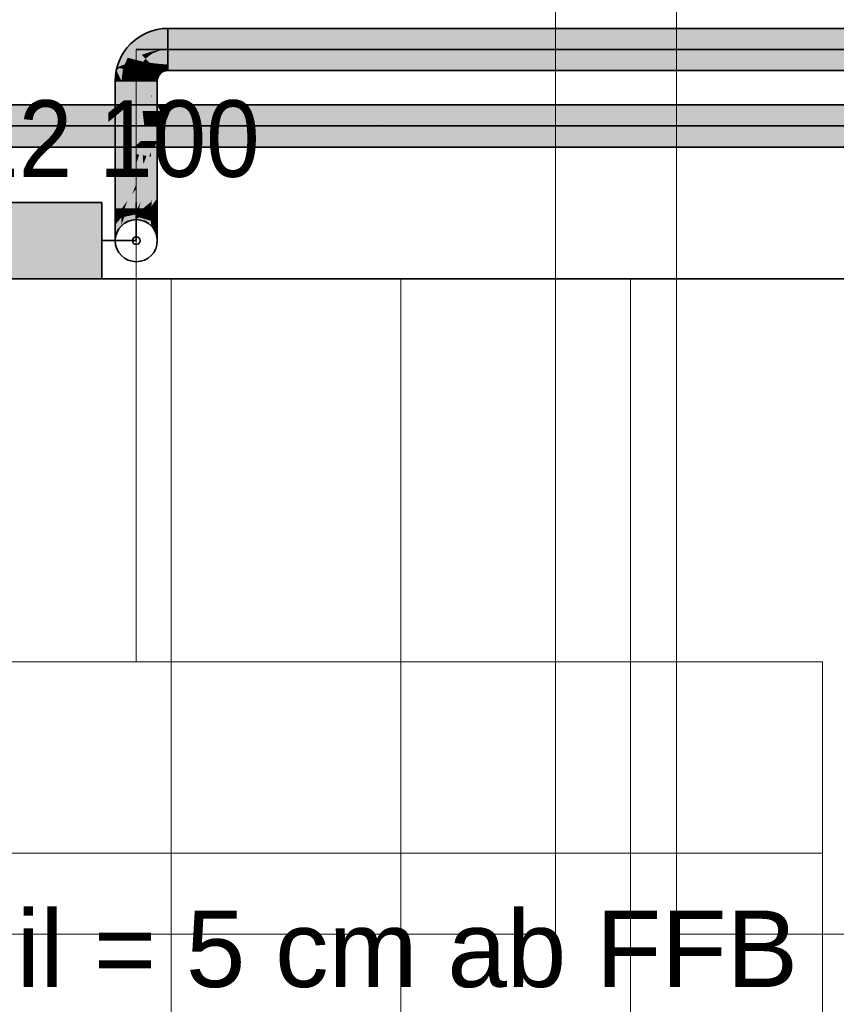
# Model space of a CAD drawing. Extents: x -208 to 552, y -140 to 454.
# Tile 19 of 47: x 105 to 126, y 148 to 174. Entities that reach past the tile are written whole.
import ezdxf
from ezdxf.lldxf.tags import DXFTag

# ---------------------------------------------------------------- set-up
doc = ezdxf.new("R2010")
doc.units = 0
doc.layers.get('0').update_dxf_attribs({"lineweight": 35})
for name, color, linetype, lineweight in [('0-Shading', 7, 'Continuous', 35), ('5_DG-BESTAND', 7, 'Continuous', 25), ('5_DG-SCHRAFF-FILL', 7, 'Continuous', 25), ('H_Heizkoerpertext', 7, 'Continuous', 35)]:
    doc.layers.add(name, color=color, linetype=linetype, lineweight=lineweight)
for name, color, linetype, lineweight, true_color in [('H_Heizkoerper', 1, 'Continuous', 35, 0xff0000), ('H_Heizkoerperflaeche', 7, 'Continuous', 35, 0xc0c0c0), ('H_Ruecklauf', 5, 'Continuous', 35, 0x0000ff), ('H_Ruecklauf_Beschriftung', 5, 'Continuous', 18, 0x0000ff), ('H_Vorlauf', 1, 'Continuous', 35, 0xff0000)]:
    doc.layers.add(name, color=color, linetype=linetype, lineweight=lineweight, true_color=true_color)
doc.styles.get("Standard").update_dxf_attribs({"font": 'arial.ttf'})
tags = doc.linetypes.add('VERDECKT2_S2', pattern=[0.0027, 0.002, -0.0007]).pattern_tags.tags
tags[6:7] = [DXFTag(74, 4), DXFTag(75, 0), DXFTag(340, '0'), DXFTag(46, 1.0), DXFTag(50, 0.0), DXFTag(44, 0.0), DXFTag(45, 0.0)]
tags[4:5] = [DXFTag(74, 4), DXFTag(75, 0), DXFTag(340, '0'), DXFTag(46, 1.0), DXFTag(50, 0.0), DXFTag(44, 0.0), DXFTag(45, 0.0)]

# ---------------------------------------------------------------- blocks, each defined once
blk = doc.blocks.new('Shading-A06HSU30NL', base_point=(253.809, 271.391))
at = {"layer": '0-Shading', "color": 14, "true_color": 0xb00000}
for points in [[(87.045, 171.513), (107.783, 171.47), (88.314, 171.631), (107.631, 171.631)], [(107.783, 171.47), (108.037, 171.469), (107.631, 171.631), (107.912, 171.631)], [(108.248, 171.469), (108.16, 171.631), (108.037, 171.469), (107.912, 171.631)], [(108.402, 171.469), (108.356, 171.631), (108.248, 171.469), (108.16, 171.631)], [(108.488, 171.631), (108.356, 171.631), (108.488, 171.469), (108.402, 171.469)], [(108.488, 171.469), (108.501, 171.469), (108.488, 171.631), (108.547, 171.631)], [(108.547, 171.631), (108.501, 171.469), (114.907, 171.631), (114.642, 171.469)], [(114.907, 171.631), (114.642, 171.469), (134.555, 171.631), (137.509, 171.469)], [(86.575, 171.469), (107.783, 171.469), (87.045, 171.513), (107.783, 171.47)], [(107.783, 171.469), (108.037, 171.469), (107.783, 171.47)], [(85.703, 170.692), (107.571, 170.531), (107.699, 170.652)], [(107.571, 170.531), (85.703, 170.692), (85.932, 170.624), (85.703, 170.659)], [(107.741, 170.692), (85.703, 170.692), (107.699, 170.652)], [(86.543, 170.531), (107.571, 170.531), (85.932, 170.624), (107.571, 170.531)], [(107.571, 170.531), (107.737, 170.531), (107.699, 170.652), (107.869, 170.652)], [(107.869, 170.652), (107.912, 170.692), (107.699, 170.652), (107.741, 170.692)], [(107.754, 170.531), (107.869, 170.652), (107.746, 170.539)], [(107.754, 170.531), (107.88, 170.531), (107.869, 170.652), (108.008, 170.652)], [(108.008, 170.652), (108.05, 170.692), (107.869, 170.652), (107.912, 170.692)], [(107.992, 170.531), (108.106, 170.652), (107.88, 170.531), (108.008, 170.652)], [(108.157, 170.651), (108.106, 170.652), (108.064, 170.531), (107.992, 170.531)], [(108.106, 170.652), (108.144, 170.692), (108.008, 170.652), (108.05, 170.692)], [(108.064, 170.531), (108.091, 170.531), (108.157, 170.651)], [(112.013, 170.692), (108.179, 170.692), (111.023, 170.531), (108.091, 170.531)], [(108.179, 170.692), (108.144, 170.692), (108.157, 170.651), (108.106, 170.652)], [(111.673, 170.531), (112.561, 170.692), (111.023, 170.531), (112.013, 170.692)], [(112.092, 170.531), (112.764, 170.692), (111.673, 170.531), (112.561, 170.692)], [(112.764, 170.692), (112.092, 170.531), (112.636, 170.651)], [(112.092, 170.531), (112.252, 170.531), (112.636, 170.651)], [(112.764, 170.692), (112.252, 170.531), (137.509, 170.692), (134.555, 170.531)], [(107.571, 170.531), (107.737, 170.531), (107.571, 170.531)], [(107.737, 170.531), (107.754, 170.531), (107.746, 170.539)]]:
    blk.add_solid(points, dxfattribs=at)
at = {"layer": '0-Shading', "color": 1, "true_color": 0xf50000}
for points in [[(85.703, 171.172), (85.703, 171.081), (86.469, 171.433), (107.829, 171.081)], [(86.469, 171.433), (107.829, 171.081), (86.555, 171.463), (107.803, 171.295)], [(86.555, 171.463), (107.803, 171.295), (86.575, 171.469), (107.783, 171.469)], [(108.037, 171.294), (108.037, 171.469), (107.803, 171.295), (107.783, 171.469)], [(108.227, 171.292), (108.248, 171.469), (108.037, 171.294), (108.037, 171.469)], [(108.361, 171.291), (108.402, 171.469), (108.227, 171.292), (108.248, 171.469)], [(114.567, 171.469), (108.501, 171.469), (113.754, 171.081), (108.349, 171.081)], [(108.488, 171.469), (108.402, 171.469), (108.431, 171.291), (108.361, 171.291)], [(108.431, 171.291), (108.501, 171.469), (108.488, 171.469)], [(114.642, 171.469), (113.754, 171.081), (137.962, 171.325), (137.962, 171.081)], [(114.567, 171.469), (113.754, 171.081), (114.233, 171.291)], [(114.642, 171.469), (114.567, 171.469), (114.233, 171.291)], [(114.642, 171.469), (137.962, 171.325), (137.509, 171.469)], [(108.037, 171.081), (108.037, 171.294), (107.829, 171.081), (107.803, 171.295)], [(108.202, 171.081), (108.227, 171.292), (108.037, 171.081), (108.037, 171.294)], [(108.314, 171.081), (108.361, 171.291), (108.202, 171.081), (108.227, 171.292)], [(108.431, 171.291), (108.361, 171.291), (108.349, 171.081), (108.314, 171.081)], [(107.829, 171.081), (85.703, 171.081), (107.741, 170.692), (85.703, 170.692)], [(107.912, 170.692), (108.037, 171.081), (107.741, 170.692), (107.829, 171.081)], [(108.05, 170.692), (108.202, 171.081), (107.912, 170.692), (108.037, 171.081)], [(108.314, 171.081), (108.202, 171.081), (108.144, 170.692), (108.05, 170.692)], [(108.144, 170.692), (108.179, 170.692), (108.314, 171.081), (108.349, 171.081)], [(113.551, 171.081), (108.349, 171.081), (112.561, 170.692), (108.179, 170.692)], [(113.754, 171.081), (113.551, 171.081), (112.764, 170.692), (112.561, 170.692)], [(113.754, 171.081), (112.764, 170.692), (137.962, 170.836), (137.509, 170.692)], [(113.754, 171.081), (137.962, 170.836), (137.962, 171.081)]]:
    blk.add_solid(points, dxfattribs=at)
blk = doc.blocks.new('Shading-A06HSU32NL', base_point=(250.769, 270.081))
at = {"layer": '0-Shading', "color": 174, "true_color": 0x0000af}
for points in [[(107.836, 173.307), (107.756, 173.446), (107.585, 173.114), (107.471, 173.228)], [(108.129, 173.428), (108.087, 173.584), (107.836, 173.307), (107.756, 173.446)], [(108.443, 173.47), (108.443, 173.631), (108.129, 173.428), (108.087, 173.584)], [(107.585, 173.114), (107.471, 173.228), (107.392, 172.863), (107.252, 172.943)], [(107.321, 172.692), (107.392, 172.863), (107.115, 172.612), (107.252, 172.943)], [(107.321, 172.692), (107.115, 172.612), (107.177, 172.595)], [(107.271, 172.57), (107.321, 172.692), (107.177, 172.595)], [(108.249, 172.45), (108.306, 172.494), (108.209, 172.621), (108.225, 172.633)], [(108.332, 172.671), (108.33, 172.677), (108.225, 172.633)], [(108.306, 172.494), (108.372, 172.521), (108.225, 172.633), (108.332, 172.671)], [(108.33, 172.677), (108.332, 172.671), (108.443, 172.692), (108.436, 172.674)], [(108.332, 172.671), (108.372, 172.521), (108.436, 172.674)], [(108.436, 172.674), (108.372, 172.521), (108.443, 172.576), (108.398, 172.525)], [(108.443, 172.692), (108.436, 172.674), (108.443, 172.674)], [(108.436, 172.674), (108.443, 172.576), (108.443, 172.674)], [(107.229, 172.256), (107.104, 172.531), (107.068, 172.256)], [(107.177, 172.595), (107.115, 172.612), (107.104, 172.531)], [(107.229, 172.256), (107.271, 172.57), (107.104, 172.531), (107.177, 172.595)], [(108.071, 172.471), (108.065, 172.474), (108.022, 172.369)], [(108.087, 172.351), (108.117, 172.444), (108.022, 172.369), (108.071, 172.471)], [(108.139, 172.56), (108.135, 172.564), (108.065, 172.474)], [(108.071, 172.471), (108.147, 172.552), (108.065, 172.474), (108.139, 172.56)], [(108.117, 172.444), (108.16, 172.539), (108.071, 172.471), (108.147, 172.552)], [(108.177, 172.327), (108.205, 172.393), (108.087, 172.351), (108.117, 172.444)], [(108.205, 172.393), (108.249, 172.45), (108.117, 172.444), (108.16, 172.539)], [(108.178, 172.57), (108.209, 172.621), (108.147, 172.552), (108.135, 172.564)], [(108.16, 172.539), (108.178, 172.57), (108.147, 172.552)], [(108.249, 172.45), (108.209, 172.621), (108.16, 172.539)], [(108.398, 172.525), (108.443, 172.531), (108.443, 172.576)], [(108.087, 172.351), (108.022, 172.369), (108.068, 172.256), (108.007, 172.256)], [(108.168, 172.256), (108.177, 172.327), (108.068, 172.256), (108.087, 172.351)]]:
    blk.add_solid(points, dxfattribs=at)
at = {"layer": '0-Shading', "color": 5, "true_color": 0x0000f5}
for points in [[(108.226, 173.066), (108.129, 173.428), (108.001, 173.021), (107.836, 173.307)], [(108.443, 173.081), (108.443, 173.47), (108.226, 173.066), (108.129, 173.428)], [(156.102, 173.081), (156.102, 173.47), (108.443, 173.081), (108.443, 173.47)], [(108.001, 173.021), (107.836, 173.307), (107.76, 172.939), (107.585, 173.114)], [(107.392, 172.863), (107.533, 172.827), (107.585, 173.114), (107.76, 172.939)], [(107.533, 172.827), (107.798, 172.758), (107.76, 172.939), (107.86, 172.839)], [(107.76, 172.939), (107.795, 172.904), (108.001, 173.021), (108.016, 172.995)], [(107.795, 172.904), (107.86, 172.839), (108.016, 172.995), (108.031, 172.97)], [(108.183, 172.706), (108.031, 172.97), (107.966, 172.733), (107.86, 172.839)], [(108.001, 173.021), (108.016, 172.995), (108.226, 173.066), (108.23, 173.053)], [(108.016, 172.995), (108.031, 172.97), (108.23, 173.053)], [(108.325, 172.695), (108.23, 173.053), (108.183, 172.706), (108.031, 172.97)], [(108.23, 173.053), (108.443, 173.081), (108.226, 173.066)], [(108.443, 172.692), (108.443, 173.081), (108.325, 172.695), (108.23, 173.053)], [(156.102, 172.692), (156.102, 173.081), (108.443, 172.692), (108.443, 173.081)], [(107.271, 172.57), (107.46, 172.519), (107.321, 172.692), (107.459, 172.598)], [(107.321, 172.692), (107.49, 172.806), (107.392, 172.863)], [(107.321, 172.692), (107.612, 172.735), (107.49, 172.806)], [(107.321, 172.692), (107.459, 172.598), (107.457, 172.712)], [(107.533, 172.827), (107.392, 172.863), (107.49, 172.806)], [(107.459, 172.598), (107.612, 172.735), (107.457, 172.712)], [(107.612, 172.735), (107.459, 172.598), (107.677, 172.698), (107.633, 172.478)], [(107.612, 172.735), (107.798, 172.758), (107.49, 172.806), (107.533, 172.827)], [(107.612, 172.735), (107.677, 172.698), (107.694, 172.746)], [(107.641, 172.517), (107.633, 172.478), (107.729, 172.668), (107.646, 172.469)], [(107.677, 172.698), (107.641, 172.517), (107.729, 172.668)], [(107.866, 172.589), (107.729, 172.668), (107.834, 172.419), (107.646, 172.469)], [(107.677, 172.698), (107.729, 172.668), (107.694, 172.746), (107.798, 172.758)], [(107.729, 172.668), (107.866, 172.589), (107.798, 172.758), (107.884, 172.667)], [(107.966, 172.733), (107.86, 172.839), (107.798, 172.758)], [(107.798, 172.758), (107.884, 172.667), (107.902, 172.743)], [(107.884, 172.667), (107.866, 172.589), (107.988, 172.557), (107.993, 172.516)], [(107.884, 172.667), (107.966, 172.733), (107.902, 172.743)], [(107.966, 172.733), (107.884, 172.667), (107.988, 172.557)], [(108.135, 172.564), (107.966, 172.733), (108.041, 172.5), (107.988, 172.557)], [(107.966, 172.733), (108.135, 172.564), (108.218, 172.646), (108.209, 172.621)], [(107.966, 172.733), (108.218, 172.646), (108.183, 172.706)], [(108.183, 172.706), (108.218, 172.646), (108.238, 172.702)], [(108.209, 172.621), (108.225, 172.633), (108.218, 172.646)], [(108.276, 172.673), (108.218, 172.646), (108.33, 172.677), (108.225, 172.633)], [(108.226, 172.669), (108.218, 172.646), (108.276, 172.673)], [(108.238, 172.702), (108.226, 172.669), (108.325, 172.695), (108.276, 172.673)], [(108.325, 172.695), (108.276, 172.673), (108.33, 172.677)], [(108.33, 172.677), (108.443, 172.692), (108.325, 172.695)], [(107.46, 172.519), (107.271, 172.57), (107.449, 172.256), (107.229, 172.256)], [(107.449, 172.256), (107.618, 172.256), (107.46, 172.519), (107.632, 172.473)], [(107.459, 172.598), (107.46, 172.519), (107.633, 172.478), (107.632, 172.473)], [(107.618, 172.256), (107.646, 172.469), (107.632, 172.473)], [(107.834, 172.419), (107.646, 172.469), (107.808, 172.256), (107.618, 172.256)], [(107.632, 172.473), (107.646, 172.469), (107.633, 172.478)], [(107.808, 172.256), (108.007, 172.256), (107.834, 172.419), (108.004, 172.373)], [(107.834, 172.419), (108.004, 172.373), (107.866, 172.589), (107.993, 172.516)], [(107.988, 172.557), (107.993, 172.516), (108.041, 172.5), (108.032, 172.493)], [(107.993, 172.516), (107.996, 172.471), (108.032, 172.493)], [(107.996, 172.471), (108.065, 172.474), (108.032, 172.493)], [(107.996, 172.471), (108.004, 172.373), (108.065, 172.474), (108.022, 172.369)], [(108.007, 172.256), (108.022, 172.369), (108.004, 172.373)], [(108.032, 172.493), (108.065, 172.474), (108.041, 172.5)], [(108.135, 172.564), (108.041, 172.5), (108.065, 172.474)], [(107.229, 172.256), (107.229, 168.909), (107.449, 172.256)], [(107.449, 172.256), (107.423, 171.85), (107.618, 172.256), (107.568, 171.826)], [(107.618, 171.817), (107.618, 172.256), (107.568, 171.826)], [(107.751, 171.84), (107.808, 172.256), (107.618, 171.817), (107.618, 172.256)], [(107.772, 171.843), (107.808, 172.256), (107.751, 171.84)], [(107.808, 172.256), (107.772, 171.843), (108.007, 172.256), (108.007, 171.884)], [(108.007, 171.884), (107.772, 171.843), (107.674, 170.335), (107.64, 170.34)], [(108.007, 171.884), (107.674, 170.335), (108.007, 171.826)], [(107.423, 171.85), (107.229, 168.909), (107.568, 171.826)], [(107.249, 168.937), (107.568, 171.826), (107.229, 168.909)], [(107.249, 168.937), (107.618, 170.876), (107.568, 171.826), (107.618, 171.817)], [(107.751, 171.84), (107.618, 170.876), (107.64, 170.34), (107.618, 170.344)], [(107.618, 170.876), (107.751, 171.84), (107.618, 171.817)], [(107.751, 171.84), (107.64, 170.34), (107.772, 171.843)], [(108.007, 171.826), (107.674, 170.335), (108.007, 171.357), (107.693, 170.331)], [(108.007, 171.357), (107.693, 170.331), (107.902, 170.695), (107.788, 170.315)], [(107.902, 170.695), (108.007, 171.046), (108.007, 171.357)], [(107.618, 170.344), (107.618, 170.876), (107.514, 170.326)], [(107.884, 170.298), (108.007, 170.637), (107.788, 170.315), (108.007, 171.046)], [(107.957, 170.286), (108.007, 170.408), (107.884, 170.298), (108.007, 170.637)], [(107.249, 168.937), (107.3, 169.007), (107.618, 170.344), (107.618, 170.087)], [(107.249, 168.937), (107.618, 170.344), (107.514, 170.326)], [(107.618, 170.344), (107.618, 170.087), (107.64, 170.34)], [(107.64, 170.34), (107.618, 170.087), (107.674, 170.335)], [(107.674, 170.335), (107.618, 170.087), (107.693, 170.331)], [(107.693, 170.331), (107.618, 170.087), (107.788, 170.315), (107.618, 169.749)], [(107.788, 170.315), (107.618, 169.749), (107.803, 170.074), (107.618, 169.563)], [(107.788, 170.315), (107.803, 170.074), (107.84, 170.306)], [(107.974, 170.283), (108.007, 170.408), (107.957, 170.286)], [(108.007, 170.277), (108.007, 170.408), (107.974, 170.283)], [(107.618, 169.749), (107.618, 170.087), (107.389, 169.131), (107.3, 169.007)], [(107.618, 169.563), (107.618, 169.448), (107.884, 170.298), (107.957, 170.286)], [(107.618, 169.448), (107.618, 168.909), (107.957, 170.286), (107.974, 170.283)], [(107.618, 168.909), (107.642, 168.909), (107.974, 170.283), (107.729, 169.091)], [(107.974, 170.283), (107.729, 169.091), (108.007, 170.277), (108.007, 169.667)], [(107.803, 170.074), (107.884, 170.298), (107.84, 170.306)], [(107.389, 169.131), (107.507, 169.295), (107.618, 169.749), (107.618, 169.563)], [(107.507, 169.295), (107.618, 169.448), (107.618, 169.563)], [(107.729, 169.091), (107.692, 168.909), (108.007, 169.667), (108.007, 169.292)], [(107.348, 168.909), (107.507, 169.295), (107.307, 168.909), (107.389, 169.131)], [(107.39, 168.909), (107.618, 169.448), (107.348, 168.909), (107.507, 169.295)], [(107.618, 168.909), (107.618, 169.448), (107.39, 168.909)], [(108.007, 169.102), (108.007, 169.292), (107.777, 168.909), (107.692, 168.909)], [(107.307, 168.909), (107.389, 169.131), (107.271, 168.909), (107.3, 169.007)], [(107.642, 168.909), (107.692, 168.909), (107.729, 169.091)], [(107.777, 168.909), (107.912, 168.909), (108.007, 169.102), (108.007, 168.968)], [(107.249, 168.937), (107.229, 168.909), (107.244, 168.909)], [(107.271, 168.909), (107.3, 169.007), (107.244, 168.909), (107.249, 168.937)], [(107.912, 168.909), (108.007, 168.909), (108.007, 168.968)]]:
    blk.add_solid(points, dxfattribs=at)
at = {"layer": '0-Shading', "color": 174, "true_color": 0x0000b0}
for points in [[(156.102, 173.47), (156.102, 173.631), (108.443, 173.47), (108.443, 173.631)], [(156.102, 172.531), (156.102, 172.692), (108.443, 172.531), (108.443, 172.692)], [(107.229, 172.256), (107.068, 172.256), (107.229, 168.909), (107.068, 168.909)], [(108.017, 171.893), (108.068, 172.256), (108.007, 171.884), (108.007, 172.256)], [(108.051, 171.928), (108.068, 172.256), (108.017, 171.893)], [(108.068, 172.256), (108.051, 171.928), (108.168, 172.256), (108.168, 172.045)], [(108.051, 171.928), (108.007, 171.046), (108.168, 172.045), (108.168, 171.83)], [(108.007, 171.357), (108.007, 171.046), (108.033, 171.909), (108.051, 171.928)], [(108.017, 171.893), (108.007, 171.826), (108.033, 171.909), (108.007, 171.357)], [(108.007, 171.826), (108.017, 171.893), (108.007, 171.884)], [(108.007, 170.637), (108.168, 171.216), (108.007, 171.046), (108.168, 171.83)], [(108.007, 170.408), (108.168, 170.849), (108.007, 170.637), (108.168, 171.216)], [(108.112, 170.173), (108.168, 170.849), (108.007, 170.277), (108.007, 170.408)], [(108.168, 170.116), (108.168, 170.849), (108.112, 170.173)], [(108.007, 170.277), (108.007, 169.667), (108.084, 170.2)], [(108.007, 169.667), (108.112, 170.173), (108.084, 170.2)], [(108.007, 169.667), (108.007, 169.292), (108.112, 170.173), (108.054, 169.47)], [(108.054, 169.47), (108.168, 169.908), (108.112, 170.173), (108.168, 170.116)], [(108.027, 169.149), (108.168, 169.483), (108.054, 169.47), (108.168, 169.908)], [(108.027, 169.149), (108.054, 169.47), (108.007, 169.102), (108.007, 169.292)], [(108.013, 168.976), (108.048, 169.027), (108.027, 169.149), (108.12, 169.369)], [(108.048, 169.027), (108.168, 169.2), (108.12, 169.369), (108.168, 169.483)], [(108.007, 169.102), (108.007, 168.968), (108.027, 169.149), (108.013, 168.976)], [(108.013, 168.976), (108.168, 168.971), (108.168, 169.2)], [(107.068, 168.696), (107.229, 168.796), (107.068, 168.909), (107.229, 168.909)], [(108.007, 168.968), (108.007, 168.909), (108.013, 168.976)], [(108.013, 168.976), (108.007, 168.909), (108.168, 168.971), (108.084, 168.909)], [(108.084, 168.909), (108.007, 168.909), (108.011, 168.855)], [(108.007, 168.909), (108.007, 168.852), (108.011, 168.855)], [(108.023, 168.786), (108.05, 168.867), (108.007, 168.796), (108.015, 168.855)], [(108.016, 168.858), (108.007, 168.852), (108.015, 168.855)], [(108.015, 168.855), (108.007, 168.852), (108.007, 168.796)], [(108.05, 168.867), (108.058, 168.89), (108.015, 168.855), (108.016, 168.858)], [(108.064, 168.761), (108.164, 168.908), (108.023, 168.786), (108.05, 168.867)], [(108.165, 168.909), (108.05, 168.867), (108.164, 168.908)], [(108.165, 168.909), (108.084, 168.909), (108.05, 168.867), (108.058, 168.89)], [(108.165, 168.698), (108.168, 168.909), (108.064, 168.761), (108.164, 168.908)], [(108.168, 168.971), (108.084, 168.909), (108.168, 168.914), (108.165, 168.909)], [(108.164, 168.908), (108.168, 168.909), (108.165, 168.909)], [(108.165, 168.909), (108.168, 168.909), (108.168, 168.914)], [(108.168, 168.909), (108.165, 168.698), (108.168, 168.7)], [(108.165, 168.698), (108.168, 168.696), (108.168, 168.7)]]:
    blk.add_solid(points, dxfattribs=at)
at = {"layer": '0-Shading', "color": 174, "true_color": 0x0000ac}
for points in [[(107.068, 168.497), (107.229, 168.691), (107.068, 168.696), (107.229, 168.796)], [(108.021, 168.771), (108.007, 168.796), (108.007, 168.691)], [(108.023, 168.786), (108.007, 168.796), (108.021, 168.771)], [(108.023, 168.672), (108.047, 168.723), (108.007, 168.691), (108.021, 168.771)], [(108.047, 168.723), (108.064, 168.761), (108.021, 168.771), (108.023, 168.786)], [(107.229, 168.488), (107.618, 168.644), (107.244, 168.537), (107.618, 168.671)], [(107.229, 168.532), (107.229, 168.488), (107.244, 168.537)], [(107.618, 168.671), (107.618, 168.644), (107.642, 168.663)], [(107.618, 168.644), (108.007, 168.488), (107.642, 168.663), (108.007, 168.532)], [(108.064, 168.622), (108.091, 168.642), (108.023, 168.672), (108.047, 168.723)], [(108.091, 168.642), (108.165, 168.698), (108.047, 168.723), (108.064, 168.761)], [(108.168, 168.501), (108.091, 168.642), (108.165, 168.501), (108.064, 168.622)], [(108.168, 168.696), (108.165, 168.698), (108.168, 168.501), (108.091, 168.642)], [(108.165, 168.501), (108.168, 168.497), (108.168, 168.501)]]:
    blk.add_solid(points, dxfattribs=at)
at = {"layer": '0-Shading', "color": 5, "true_color": 0x0000f4}
for points in [[(107.244, 168.798), (107.271, 168.909), (107.229, 168.796), (107.244, 168.909)], [(107.244, 168.909), (107.229, 168.909), (107.229, 168.796)], [(107.271, 168.801), (107.307, 168.909), (107.244, 168.798), (107.271, 168.909)], [(107.307, 168.805), (107.348, 168.909), (107.271, 168.801), (107.307, 168.909)], [(107.39, 168.909), (107.348, 168.909), (107.348, 168.809), (107.307, 168.805)], [(107.348, 168.809), (107.618, 168.838), (107.39, 168.909), (107.618, 168.909)], [(107.626, 168.861), (107.64, 168.906), (107.618, 168.909)], [(107.642, 168.909), (107.618, 168.909), (107.64, 168.906)], [(107.618, 168.838), (107.626, 168.861), (107.618, 168.909)], [(107.642, 168.836), (107.685, 168.899), (107.618, 168.838), (107.64, 168.906)], [(107.685, 168.899), (107.692, 168.909), (107.64, 168.906), (107.642, 168.909)], [(107.692, 168.83), (107.755, 168.889), (107.642, 168.836), (107.685, 168.899)], [(107.755, 168.889), (107.777, 168.909), (107.685, 168.899), (107.692, 168.909)], [(107.777, 168.821), (107.858, 168.874), (107.692, 168.83), (107.755, 168.889)], [(107.858, 168.874), (107.912, 168.909), (107.755, 168.889), (107.777, 168.909)], [(108.007, 168.852), (107.858, 168.874), (107.912, 168.807), (107.777, 168.821)], [(108.007, 168.909), (107.912, 168.909), (108.007, 168.852), (107.858, 168.874)], [(107.912, 168.807), (108.007, 168.796), (108.007, 168.852)]]:
    blk.add_solid(points, dxfattribs=at)
at = {"layer": '0-Shading', "color": 5, "true_color": 0x0000ec}
for points in [[(107.244, 168.694), (107.271, 168.801), (107.229, 168.691), (107.244, 168.798)], [(107.244, 168.798), (107.229, 168.796), (107.229, 168.691)], [(107.271, 168.7), (107.307, 168.805), (107.244, 168.694), (107.271, 168.801)], [(107.348, 168.809), (107.307, 168.805), (107.307, 168.707), (107.271, 168.7)], [(107.307, 168.707), (107.618, 168.772), (107.348, 168.809), (107.618, 168.838)], [(107.642, 168.836), (107.618, 168.838), (107.618, 168.772)], [(107.642, 168.767), (107.692, 168.83), (107.618, 168.772), (107.642, 168.836)], [(107.692, 168.757), (107.777, 168.821), (107.642, 168.767), (107.692, 168.83)], [(107.912, 168.807), (107.777, 168.821), (107.777, 168.739), (107.692, 168.757)], [(107.777, 168.739), (108.007, 168.691), (107.912, 168.807), (108.007, 168.796)]]:
    blk.add_solid(points, dxfattribs=at)
at = {"layer": '0-Shading', "color": 172, "true_color": 0x0000dd}
for points in [[(107.307, 168.707), (107.271, 168.614), (107.618, 168.772), (107.618, 168.766)], [(107.637, 168.758), (107.642, 168.767), (107.618, 168.766), (107.618, 168.772)], [(107.244, 168.605), (107.271, 168.7), (107.229, 168.601), (107.244, 168.694)], [(107.244, 168.694), (107.229, 168.691), (107.229, 168.601)], [(107.307, 168.707), (107.271, 168.7), (107.271, 168.613), (107.244, 168.605)], [(107.271, 168.614), (107.271, 168.613), (107.618, 168.766), (107.618, 168.715)], [(107.618, 168.715), (107.637, 168.758), (107.618, 168.766)], [(107.618, 168.715), (107.642, 168.708), (107.637, 168.758), (107.676, 168.741)], [(107.676, 168.741), (107.692, 168.757), (107.637, 168.758), (107.642, 168.767)], [(107.777, 168.739), (107.692, 168.757), (107.692, 168.693), (107.642, 168.708)], [(107.692, 168.693), (108.007, 168.601), (107.777, 168.739), (108.007, 168.691)]]:
    blk.add_solid(points, dxfattribs=at)
at = {"layer": '0-Shading', "color": 174, "true_color": 0x0000a6}
for points in [[(107.068, 168.326), (107.229, 168.601), (107.068, 168.497), (107.229, 168.691)], [(108.023, 168.672), (108.007, 168.691), (108.007, 168.601)], [(108.023, 168.573), (108.064, 168.622), (108.007, 168.601), (108.023, 168.672)], [(108.165, 168.501), (108.064, 168.622), (108.064, 168.503), (108.023, 168.573)], [(108.064, 168.503), (108.168, 168.326), (108.165, 168.501), (108.168, 168.497)]]:
    blk.add_solid(points, dxfattribs=at)
at = {"layer": '0-Shading', "color": 174, "true_color": 0x00009d}
for points in [[(107.068, 168.195), (107.229, 168.532), (107.068, 168.326), (107.229, 168.601)], [(108.023, 168.573), (108.007, 168.601), (108.007, 168.532)], [(108.064, 168.503), (108.023, 168.573), (108.023, 168.498), (108.007, 168.532)], [(108.023, 168.498), (108.168, 168.195), (108.064, 168.503), (108.168, 168.326)]]:
    blk.add_solid(points, dxfattribs=at)
at = {"layer": '0-Shading', "color": 174, "true_color": 0x000092}
for points in [[(107.068, 168.112), (107.229, 168.488), (107.068, 168.195), (107.229, 168.532)], [(108.007, 168.532), (108.007, 168.488), (108.023, 168.498)], [(108.007, 168.488), (108.168, 168.112), (108.023, 168.498), (108.168, 168.195)]]:
    blk.add_solid(points, dxfattribs=at)
at = {"layer": '0-Shading', "color": 174, "true_color": 0x00008e}
for points in [[(107.229, 168.473), (107.618, 168.634), (107.229, 168.488), (107.618, 168.644)], [(107.618, 168.634), (108.007, 168.473), (107.618, 168.644), (108.007, 168.488)]]:
    blk.add_solid(points, dxfattribs=at)
at = {"layer": '0-Shading', "color": 172, "true_color": 0x0000c7}
for points in [[(107.271, 168.613), (107.244, 168.605), (107.244, 168.537), (107.229, 168.532)], [(107.244, 168.605), (107.229, 168.601), (107.229, 168.532)], [(107.244, 168.537), (107.618, 168.671), (107.271, 168.613), (107.618, 168.715)], [(107.642, 168.708), (107.618, 168.715), (107.618, 168.671)], [(107.692, 168.693), (107.642, 168.708), (107.642, 168.663), (107.618, 168.671)], [(107.642, 168.663), (108.007, 168.532), (107.692, 168.693), (108.007, 168.601)]]:
    blk.add_solid(points, dxfattribs=at)
at = {"layer": '0-Shading', "color": 176, "true_color": 0x000085}
for points in [[(107.068, 168.084), (107.229, 168.473), (107.068, 168.112), (107.229, 168.488)], [(108.007, 168.473), (108.168, 168.084), (108.007, 168.488), (108.168, 168.112)]]:
    blk.add_solid(points, dxfattribs=at)
blk = doc.blocks.new('Referenz-A06HSU36NL', base_point=(-177.958, -120.344))
at = {"layer": '5_DG-BESTAND', "color": 0, "linetype": 'VERDECKT2_S2', "lineweight": 18, "ltscale": 0.18}
for p, q in [((118.571, 149.959), (118.571, 174.084)), ((121.726, 174.084), (121.726, 149.959)), ((78.2, 149.959), (118.571, 149.959)), ((121.726, 149.959), (171.554, 149.959))]:
    blk.add_line(p, q, dxfattribs=at)
at = {"layer": '5_DG-BESTAND', "color": 0, "lineweight": 35}
blk.add_line((84.61, 167.084), (281.159, 167.084), dxfattribs=at)
at = {"layer": '5_DG-SCHRAFF-FILL', "color": 0, "lineweight": 13}
for p, q in [((108.526, 132.342), (108.526, 167.084)), ((114.526, 132.342), (114.526, 167.084)), ((120.526, 132.342), (120.526, 167.084))]:
    blk.add_line(p, q, dxfattribs=at)
blk = doc.blocks.new('Heizkörper-A06HSU3ANL', base_point=(81.204, 165.685))
at = {"color": 0, "linetype": 'ByBlock', "lineweight": -2, "ltscale": 0.35}
for p, q in [((86.478, 167.084), (86.478, 169.084)), ((86.478, 169.084), (106.718, 169.084)), ((106.718, 169.084), (106.718, 167.084)), ((106.718, 167.084), (86.478, 167.084))]:
    blk.add_line(p, q, dxfattribs=at)
at = {"layer": 'H_Heizkoerperflaeche', "linetype": 'ByBlock', "lineweight": -2, "ltscale": 0.35}
blk.add_solid([(86.478, 167.084), (86.478, 169.084), (106.718, 167.084), (106.718, 169.084)], dxfattribs=at)
at = {"layer": 'H_Ruecklauf', "linetype": 'ByBlock', "lineweight": -2, "ltscale": 0.35}
blk.add_line((106.718, 168.084), (107.618, 168.084), dxfattribs=at)
blk.add_circle((107.618, 168.084), 0.1, dxfattribs=at)
at = {"layer": 'H_Vorlauf', "color": 0, "linetype": 'ByBlock', "lineweight": -2, "ltscale": 0.35}
for p, q in [((85.278, 168.884), (86.078, 168.884)), ((85.678, 168.484), (85.678, 168.884)), ((86.478, 168.084), (84.878, 168.084))]:
    blk.add_line(p, q, dxfattribs=at)
for radius in [0.4, 0.3, 0.2, 0.1]:
    blk.add_circle((85.678, 168.084), radius, dxfattribs=at)
at = {"layer": 'H_Heizkoerpertext', "linetype": 'ByBlock', "lineweight": -2, "ltscale": 0.35, "insert": (82.603, 171.751), "char_height": 2, "attachment_point": 1}
blk.add_mtext('{\\W0.9;\\fArial;Charleston 900 1012 100}', dxfattribs=at)
blk = doc.blocks.new('Rohr - 1703-A06HSU6INL', base_point=(107.618, 168.084))
at = {"color": 0, "linetype": 'ByBlock', "lineweight": -2, "ltscale": 0.35}
for p, q in [((156.872, 173.081), (107.618, 173.081)), ((107.618, 173.081), (107.618, 173.081)), ((107.618, 169.081), (107.618, 168.084))]:
    blk.add_line(p, q, dxfattribs=at)
blk = doc.blocks.new('Bauteilbeschriftung-A06HSU6KNL', base_point=(89.691, 137.081))
at = {"color": 0, "linetype": 'ByBlock', "lineweight": -2, "ltscale": 0.18}
blk.add_line((107.618, 157.081), (107.618, 173.081), dxfattribs=at)
at = {"color": 0, "lineweight": -2}
for p, q in [((89.691, 157.081), (125.545, 157.081)), ((125.545, 157.081), (125.545, 137.081)), ((89.691, 152.081), (125.545, 152.081))]:
    blk.add_line(p, q, dxfattribs=at)
at = {"color": 0, "linetype": 'ByBlock', "lineweight": -2, "ltscale": 0.18, "insert": (90.358, 150.581), "char_height": 2, "attachment_point": 1}
blk.add_mtext('{\\fArial;Mitte Bauteil = 5 cm ab FFB}', dxfattribs=at)
blk = doc.blocks.new('Rohr - 1703-A06HSU6QNL', base_point=(84.878, 168.084))
at = {"color": 0, "linetype": 'ByBlock', "lineweight": -2, "ltscale": 0.35}
blk.add_line((84.878, 171.081), (138.732, 171.081), dxfattribs=at)
blk = doc.blocks.new('Geometrie-A06HSU7ONL', base_point=(-78.254, 159.517))
at = {"layer": 'H_Ruecklauf', "lineweight": -2}
for p, q in [((156.102, 173.631), (108.443, 173.631)), ((108.443, 173.308), (108.443, 173.631)), ((108.443, 172.531), (108.443, 173.631)), ((108.443, 172.853), (108.443, 173.308)), ((108.443, 172.531), (108.443, 172.853)), ((108.443, 172.531), (156.102, 172.531)), ((107.068, 172.256), (107.068, 168.909)), ((107.39, 172.256), (107.068, 172.256)), ((108.168, 172.256), (107.068, 172.256)), ((107.846, 172.256), (107.39, 172.256)), ((108.168, 172.256), (107.846, 172.256)), ((108.168, 168.909), (108.168, 172.256)), ((107.068, 168.909), (108.168, 168.909)), ((107.068, 168.696), (107.068, 168.909)), ((107.39, 168.909), (107.068, 168.909)), ((107.846, 168.909), (107.39, 168.909)), ((108.168, 168.909), (107.846, 168.909)), ((108.168, 168.696), (108.168, 168.909)), ((107.068, 168.497), (107.068, 168.696)), ((108.168, 168.497), (108.168, 168.696)), ((107.068, 168.326), (107.068, 168.497)), ((107.068, 168.195), (107.068, 168.326)), ((108.168, 168.326), (108.168, 168.497)), ((108.168, 168.195), (108.168, 168.326)), ((107.068, 168.112), (107.068, 168.195)), ((107.068, 168.084), (107.068, 168.112)), ((108.168, 168.112), (108.168, 168.195)), ((108.168, 168.084), (108.168, 168.112))]:
    blk.add_line(p, q, dxfattribs=at)
blk.add_circle((107.618, 168.084), 0.55, dxfattribs=at)
blk.add_circle((107.618, 168.084), 0.55, dxfattribs=at)
for major_axis in [(0, 1.375), (0, 0.275)]:
    blk.add_ellipse((108.443, 172.256), major_axis=major_axis, ratio=1, start_param=0, end_param=1.570796, dxfattribs=at)
blk = doc.blocks.new('Geometrie-A06HSU7QNL', base_point=(-78.254, 158.637))
at = {"layer": 'H_Vorlauf', "lineweight": -2}
for p, q in [((137.962, 171.631), (85.703, 171.631)), ((85.703, 170.531), (137.962, 170.531))]:
    blk.add_line(p, q, dxfattribs=at)

msp = doc.modelspace()

# ---------------------------------------------------------------- block references
at = {"color": 251, "lineweight": 25, "ltscale": 0.25, "true_color": 0x585858}
msp.add_blockref('Referenz-A06HSU36NL', (-177.958, -120.344), dxfattribs=at)
at = {"linetype": 'Continuous', "ltscale": 0.35}
for name, p in [('Geometrie-A06HSU7ONL', (-78.254, 159.517)), ('Geometrie-A06HSU7QNL', (-78.254, 158.637))]:
    msp.add_blockref(name, p, dxfattribs=at)
for name, p in [('Shading-A06HSU30NL', (253.809, 271.391)), ('Shading-A06HSU32NL', (250.769, 270.081))]:
    msp.add_blockref(name, p)
at = {"layer": 'H_Heizkoerper', "ltscale": 0.35}
msp.add_blockref('Heizkörper-A06HSU3ANL', (81.204, 165.685), dxfattribs=at)
at = {"layer": 'H_Ruecklauf', "ltscale": 0.35}
msp.add_blockref('Rohr - 1703-A06HSU6INL', (107.618, 168.084), dxfattribs=at)
at = {"layer": 'H_Ruecklauf_Beschriftung', "ltscale": 0.18}
msp.add_blockref('Bauteilbeschriftung-A06HSU6KNL', (89.691, 137.081), dxfattribs=at)
at = {"layer": 'H_Vorlauf', "ltscale": 0.35}
msp.add_blockref('Rohr - 1703-A06HSU6QNL', (84.878, 168.084), dxfattribs=at)

doc.saveas('drawing.dxf')
